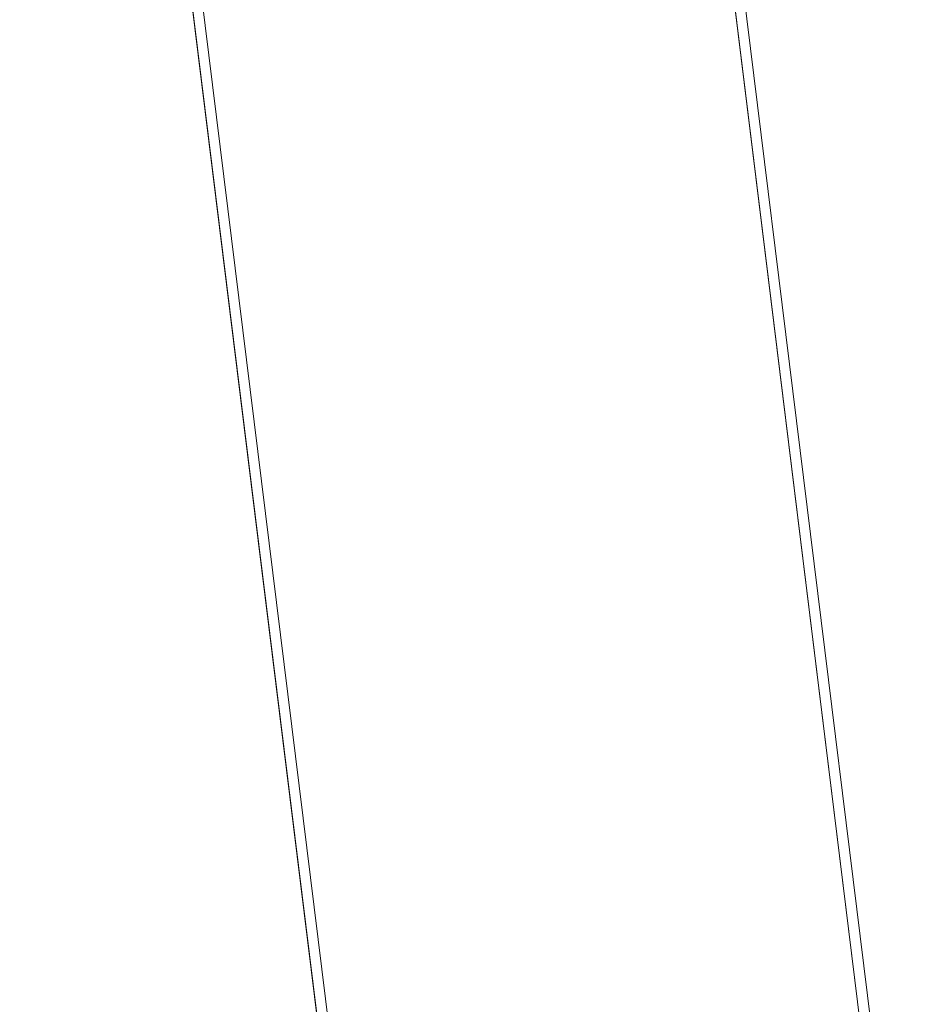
# Model space of a CAD drawing. Header units: millimetres. Extents: x -470 to -19, y 446 to 896.
# Tile 206 of 256: x -463.29 to -456.58, y 640.94 to 648.26. Entities that reach past the tile are written whole.
import ezdxf

# ---------------------------------------------------------------- set-up
doc = ezdxf.new("R2010")
doc.units = ezdxf.units.MM
doc.header["$LTSCALE"] = 20
doc.layers.add('LUCIDO_1', color=1, linetype='Continuous', lineweight=20, true_color=0xff0000)
doc.layers.add('Nessuna', color=7, linetype='Continuous', lineweight=9)

# ---------------------------------------------------------------- blocks, each defined once
blk = doc.blocks.new('Group-1')
at = {"layer": 'LUCIDO_1', "color": 5, "linetype": 'Continuous', "lineweight": 9, "transparency": 33554687}
for points in [[(-369.031, 658.7483, -10106.2706), (-368.2798, 652.6594, -10106.2706), (-460.8416, 638.9291, -10106.2706), (-462.1552, 649.5763, -10106.2706)], [(-458.1746, 649.9684, -10081.2706), (-456.8851, 639.516, -10081.2706), (-368.2798, 652.6594, -10081.2706), (-369.031, 658.7483, -10081.2706)], [(-368.2798, 652.6594, -10106.2706), (-367.232, 646.6144, -10106.2706), (-459.0095, 628.3588, -10106.2706), (-460.8416, 638.9291, -10106.2706)], [(-456.8851, 639.516, -10081.2706), (-455.0865, 629.1391, -10081.2706), (-367.232, 646.6144, -10081.2706), (-368.2798, 652.6594, -10081.2706)], [(-467.0532, 649.0939, -9392.2706), (-465.71, 638.207, -9392.2706), (-450.8729, 640.4078, -9392.2706), (-452.126, 650.5641, -9392.2706)], [(-452.126, 650.5641, -9417.2706), (-450.8729, 640.4078, -9417.2706), (-460.7643, 638.9406, -9417.2706), (-462.0775, 649.584, -9417.2706)], [(-462.1552, 649.5763, -10093.2706), (-460.8416, 638.9291, -10093.2706), (-456.8851, 639.516, -10093.2706), (-458.1746, 649.9684, -10093.2706)], [(-458.0969, 649.9761, -9417.2706), (-456.8078, 639.5275, -9417.2706), (-460.7643, 638.9406, -9417.2706), (-462.0775, 649.584, -9417.2706)], [(-462.0775, 649.584, -10005.2706), (-460.7643, 638.9406, -10005.2706), (-456.8078, 639.5275, -10005.2706), (-458.0969, 649.9761, -10005.2706)], [(-458.0969, 649.9761, -10005.2706), (-456.8078, 639.5275, -10005.2706), (-460.7643, 638.9406, -10005.2706), (-462.0775, 649.584, -10005.2706)], [(-462.0775, 649.584, -10093.2706), (-460.7643, 638.9406, -10093.2706), (-456.8078, 639.5275, -10093.2706), (-458.0969, 649.9761, -10093.2706)], [(-458.1746, 649.9684, -10093.2706), (-456.8851, 639.516, -10093.2706), (-456.8851, 639.516, -10081.2706), (-458.1746, 649.9684, -10081.2706)], [(-458.0969, 649.9761, -10005.2706), (-456.8078, 639.5275, -10005.2706), (-456.8078, 639.5275, -9417.2706), (-458.0969, 649.9761, -9417.2706)], [(-458.0969, 649.9761, -10093.2706), (-456.8078, 639.5275, -10093.2706), (-456.8078, 639.5275, -10005.2706), (-458.0969, 649.9761, -10005.2706)], [(-467.0532, 649.0939, -10013.2706), (-465.71, 638.207, -10013.2706), (-460.7643, 638.9406, -10013.2706), (-462.0775, 649.584, -10013.2706)], [(-462.0775, 649.584, -9409.2706), (-460.7643, 638.9406, -9409.2706), (-465.71, 638.207, -9409.2706), (-467.0532, 649.0939, -9409.2706)], [(-467.0532, 649.0939, -10101.2706), (-465.71, 638.207, -10101.2706), (-460.7643, 638.9406, -10101.2706), (-462.0775, 649.584, -10101.2706)], [(-462.0775, 649.584, -10013.2706), (-460.7643, 638.9406, -10013.2706), (-465.71, 638.207, -10013.2706), (-467.0532, 649.0939, -10013.2706)], [(-462.0775, 649.584, -9409.2706), (-460.7643, 638.9406, -9409.2706), (-465.71, 638.207, -9409.2706), (-467.0532, 649.0939, -9409.2706)], [(-462.1552, 649.5763, -10106.2706), (-460.8416, 638.9291, -10106.2706), (-460.8416, 638.9291, -10093.2706), (-462.1552, 649.5763, -10093.2706)], [(-462.0775, 649.584, -9417.2706), (-460.7643, 638.9406, -9417.2706), (-460.7643, 638.9406, -9409.2706), (-462.0775, 649.584, -9409.2706)], [(-462.0775, 649.584, -10013.2706), (-460.7643, 638.9406, -10013.2706), (-460.7643, 638.9406, -10005.2706), (-462.0775, 649.584, -10005.2706)], [(-462.0775, 649.584, -10005.2706), (-460.7643, 638.9406, -10005.2706), (-460.7643, 638.9406, -10013.2706), (-462.0775, 649.584, -10013.2706)], [(-462.0775, 649.584, -10101.2706), (-460.7643, 638.9406, -10101.2706), (-460.7643, 638.9406, -10093.2706), (-462.0775, 649.584, -10093.2706)], [(-462.0775, 649.584, -9417.2706), (-460.7643, 638.9406, -9417.2706), (-460.7643, 638.9406, -9409.2706), (-462.0775, 649.584, -9409.2706)], [(-367.232, 646.6144, -10106.2706), (-365.8902, 640.6278, -10106.2706), (-456.6631, 617.8903, -10106.2706), (-459.0095, 628.3588, -10106.2706)]]:
    blk.add_3dface(points, dxfattribs=at)

msp = doc.modelspace()

# ---------------------------------------------------------------- block references
at = {"layer": 'Nessuna', "color": 5, "true_color": 0x0000ff, "transparency": 33554687}
msp.add_blockref('Group-1', (0, 0), dxfattribs=at)

doc.saveas('drawing.dxf')
